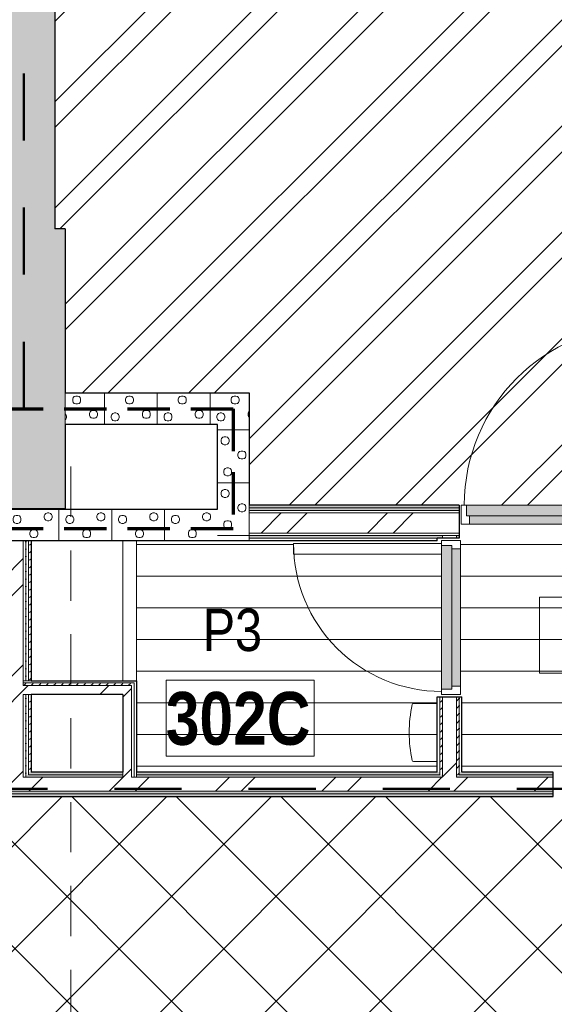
# Model space of a CAD drawing. Header units: millimetres. Extents: x -2764 to 55441, y -2158 to 22251.
# Tile 62 of 70: x 24030 to 26561, y 10874 to 15534. Entities that reach past the tile are written whole.
import ezdxf

# ---------------------------------------------------------------- set-up
doc = ezdxf.new("R2010")
doc.units = ezdxf.units.MM
for name, pattern in [('Dash', [635, 317.5, -317.5]), ('EST_Dash_2_1_', [300, 200, -100]), ('Overhead', [396.875, 238.125, -158.75])]:
    doc.linetypes.add(name, pattern=pattern)
for name, color, linetype, lineweight in [('_Overhead_', 7, 'Overhead', 9), ('Common Edges', 7, 'Continuous', 9), ('Cut Pattern-3', 7, 'Continuous', 9), ('Doors', 7, 'Continuous', 9), ('Doors-2', 7, 'Continuous', 18), ('Generic Models', 7, 'Continuous', 9), ('Plan Swing', 7, 'Continuous', 9), ('Room Tags', 7, 'Continuous', 9), ('Walls', 7, 'Continuous', 9), ('Walls-1', 7, 'Continuous', 25)]:
    doc.layers.add(name, color=color, linetype=linetype, lineweight=lineweight)
for name, color, linetype, lineweight, true_color in [('_Tuletõkketsoon', 1, 'Dash', 50, 0xff0000), ('Color Fill-2', 9, 'Continuous', 9, 0x808080), ('Color Fill-3', 7, 'Continuous', 9, 0xc0c040), ('Color Fill-4', 7, 'Continuous', 9, 0xab8450), ('Cut Pattern-1', 7, 'Continuous', 25, 0x787878), ('Cut Pattern-2', 7, 'Continuous', 9, 0x787878), ('Doors-1', 7, 'Continuous', 9, 0x7da2b7), ('Doors-3', 7, 'Continuous', 9, 0x646464), ('Room Tags-1', 7, 'Continuous', 9, 0x800000), ('SMA_Tuletõkkesektsioon', 1, 'EST_Dash_2_1_', 70, 0xff0000)]:
    doc.layers.add(name, color=color, linetype=linetype, lineweight=lineweight, true_color=true_color)
doc.styles.add('Swis721 Cn BT_1', font='swissc.ttf', dxfattribs={"height": 200})
doc.styles.add('Swis721 Cn BT_B', font='swisscb.ttf', dxfattribs={"height": 250})
pattern_1 = [(45, (0, 0), (0, 35.35534), [25, -25])]
pattern_2 = [(45, (0, 0), (-251.447, 251.447), []), (45, (0, 381), (-251.447, 251.447), [])]
pattern_3 = [(0, (0, 0), (0, 150), [])]

# ---------------------------------------------------------------- blocks, each defined once
blk = doc.blocks.new('SMA_D01_ 1-poolne - SU-P-10- 900x2100 3 korrus-2368596-3 Korruse põrandate  plaan')
at = {"layer": 'Doors-1'}
for points in [[(375, 34.5), (415, 34.5), (415, 84.5), (-415, 84.5), (-415, 34.5), (127.3, 34.5)], [(127.3, -5.5), (400, -5.5), (400, 34.5), (-400, 34.5), (-400, -5.5), (77.3, -5.5)]]:
    blk.add_hatch(color=256, dxfattribs=at).paths.add_polyline_path(points, flags=0)
at = {"layer": 'Doors'}
for p, q in [((375, 84.5), (-415, 84.5)), ((-400, 34.5), (400, 34.5)), ((400, -5.5), (-400, -5.5))]:
    blk.add_line(p, q, dxfattribs=at)
at = {"layer": 'Doors-2'}
for p, q in [((425, 934.5), (375, 934.5)), ((375, 934.5), (375, 84.5)), ((425, 84.5), (425, 934.5)), ((-415, 84.5), (-440, 84.5)), ((-440, 84.5), (-440, -5.5)), ((-415, 34.5), (-415, 84.5)), ((375, 84.5), (425, 84.5)), ((415, 84.5), (415, 34.5)), ((440, 84.5), (425, 84.5)), ((440, -5.5), (440, 84.5)), ((-400, 34.5), (-415, 34.5)), ((-400, -5.5), (-400, 34.5)), ((415, 34.5), (400, 34.5)), ((400, 34.5), (400, -5.5)), ((-440, -5.5), (-400, -5.5)), ((400, -5.5), (440, -5.5))]:
    blk.add_line(p, q, dxfattribs=at)
at = {"layer": 'Plan Swing'}
blk.add_arc((425, 84.5), 850, 90, 180, dxfattribs=at)
blk = doc.blocks.new('SMA_D01_ 1-poolne - SU-P-04 - 750x2100-1929737-3 Korruse põrandate  plaan')
at = {"layer": 'Doors-3'}
for points in [[(340, 38), (-340, 38), (-340, -12), (340, -12)], [(325, -12), (-325, -12), (-325, -52), (325, -52)]]:
    blk.add_hatch(color=256, dxfattribs=at).paths.add_polyline_path(points, flags=0)
at = {"layer": 'Doors'}
for p, q in [((300, 38), (-340, 38)), ((-325, -12), (325, -12)), ((325, -52), (-325, -52))]:
    blk.add_line(p, q, dxfattribs=at)
at = {"layer": 'Doors-2'}
for p, q in [((350, 738), (300, 738)), ((300, 738), (300, 38)), ((350, 38), (350, 738)), ((-340, 38), (-365, 38)), ((-365, 38), (-365, -52)), ((-340, -12), (-340, 38)), ((300, 38), (350, 38)), ((340, 38), (340, -12)), ((365, 38), (350, 38)), ((365, -52), (365, 38)), ((-325, -12), (-340, -12)), ((-325, -52), (-325, -12)), ((340, -12), (325, -12)), ((325, -12), (325, -52)), ((-365, -52), (-325, -52)), ((325, -52), (365, -52))]:
    blk.add_line(p, q, dxfattribs=at)
at = {"layer": 'Plan Swing'}
blk.add_arc((350, 38), 700, 90, 180, dxfattribs=at)
blk = doc.blocks.new('Mediclinics_Steel paper towel CZ folds dispenser_DT0106x - DT0106C-1389350-3 Korruse põrandate  plaan')
at = {"layer": 'Generic Models'}
for p, q in [((10095, 12180.1), (10095, 12315.6)), ((10204.4, 12317.6), (10097, 12317.6)), ((10095, 12180.1), (10095, 12044.6)), ((10204.4, 12042.6), (10097, 12042.6))]:
    blk.add_line(p, q, dxfattribs=at)
for centre, radius, start, end in [((10097, 12315.6), 2, 90, 180), ((10204.4, 12310.6), 7, 11.8922, 90), ((9584.5, 12180.1), 640.5, 0.0044, 11.8922), ((9584.5, 12180.2), 640.5, 348.1078, 359.9956), ((10097, 12044.6), 2, 180, 270), ((10204.4, 12049.6), 7, 270, 348.1078)]:
    blk.add_arc(centre, radius, start, end, dxfattribs=at)
blk = doc.blocks.new('1_0 Room Tag - 2_5mm Nr-411650-3 Korruse põrandate  plaan')
at = {"layer": 'Room Tags'}
for p, q in [((3.5, 1.8), (-3.5, 1.8)), ((-3.5, 1.8), (-3.5, -1.8)), ((3.5, 1.8), (3.5, -1.8)), ((3.5, -1.8), (-3.5, -1.8))]:
    blk.add_line(p, q, dxfattribs=at)

msp = doc.modelspace()

# ---------------------------------------------------------------- hatches: boundary and pattern name
at = {"layer": 'Color Fill-2'}
h = msp.add_hatch(dxfattribs=at)
h.set_pattern_fill('FP_38', color=256, style=0, pattern_type=2)
h.set_pattern_definition(pattern_3)
h.paths.add_polyline_path([(27555.8, 11915.1), (27555.8, 11973.1), (28089.8, 11973.1), (28089.8, 12329.6), (28147.8, 12329.6), (28147.8, 12339.6), (28095.8, 12339.6), (28095.8, 13069.6), (28147.8, 13069.6), (28147.8, 13079.6), (28089.8, 13079.6), (28089.8, 13067.1), (28053.8, 13067.1), (28053.8, 13151.6), (28043.8, 13151.6), (28043.8, 13146.1), (27163.8, 13146.1), (27163.8, 13151.6), (27153.8, 13151.6), (27153.8, 13067.1), (27009.8, 13067.1), (27009.8, 13151.6), (26999.8, 13151.6), (26999.8, 13146.1), (26119.8, 13146.1), (26119.8, 13151.6), (26109.8, 13151.6), (26109.8, 13079.6), (26064.3, 13079.6), (26064.3, 13069.6), (26116.3, 13069.6), (26116.3, 12339.6), (26064.3, 12339.6), (26064.3, 12329.6), (26122.3, 12329.6), (26122.3, 11973.1), (26555.8, 11973.1), (26555.8, 11915.1), (26565.8, 11915.1), (26565.8, 11947.1), (27545.8, 11947.1), (27545.8, 11915.1)], flags=0)
h = msp.add_hatch(dxfattribs=at)
h.set_pattern_fill('FP_38', color=256, style=0, pattern_type=2)
h.set_pattern_definition(pattern_3)
h.paths.add_polyline_path([(24582.7, 11973.1), (26006.3, 11973.1), (26006.3, 12329.6), (26064.3, 12329.6), (26064.3, 12339.6), (26026.3, 12339.6), (26026.3, 13004.6), (25326.3, 13004.6), (25326.3, 13054.6), (26026.3, 13054.6), (26026.3, 13069.6), (26064.3, 13069.6), (26064.3, 13079.6), (26006.3, 13079.6), (26006.3, 13067.1), (24582.7, 13067.1), (24582.7, 12092.5)], flags=0)
at = {"layer": 'Color Fill-3'}
h = msp.add_hatch(dxfattribs=at)
h.set_pattern_fill('FP_3', color=256, style=0, pattern_type=2)
h.set_pattern_definition(pattern_2)
h.paths.add_polyline_path([(26999.8, 13151.6), (27009.8, 13151.6), (27009.8, 13236.1), (26999.8, 13236.1), (26999.8, 13173.3)], flags=0)
h.paths.add_polyline_path([(26109.8, 13151.6), (26119.8, 13151.6), (26119.8, 13236.1), (26934.8, 13236.1), (26934.8, 14086.1), (26984.8, 14086.1), (26984.8, 13236.1), (26997.3, 13236.1), (26997.3, 17811.9), (24196.7, 17811.9), (24196.7, 14543.4), (24245.8, 14543.4), (24245.8, 13767.1), (25115.8, 13767.1), (25115.8, 13236.1), (26109.8, 13236.1), (26109.8, 13186.1)], flags=0)
at = {"layer": 'Color Fill-4'}
h = msp.add_hatch(dxfattribs=at)
h.set_pattern_fill('FP_39', color=256, style=0, pattern_type=2)
h.set_pattern_definition([(45, (0, 0), (-247.4874, 247.4874), []), (135, (0, 0), (-247.4874, -247.4874), [])])
h.paths.add_polyline_path([(15197.2, 10554.1), (15197.2, 10586.1), (16377.2, 10586.1), (16377.2, 10554.1), (16387.1, 10554.1), (16387.2, 10612.1), (18011.7, 10612.1), (18011.7, 10627.1), (20544, 10626.6), (20544, 10569.1), (20554, 10569.1), (20554, 10601.1), (21534, 10601.1), (21534, 10569.1), (21544, 10569.1), (21544, 10627.1), (23863.1, 10627.1), (24023.1, 10577.1), (29866, 10577.1), (29866, 10579.1), (30016, 10579.1), (30015.7, 11824.1), (29866, 11824.1), (29866, 11857.1), (27555.8, 11857.6), (27555.8, 11915.1), (27545.8, 11915.1), (27545.8, 11857.1), (27530.8, 11857.1), (27530.8, 10907.1), (27480.8, 10907.1), (27480.8, 11857.1), (26565.8, 11857.1), (26565.8, 11915.1), (26555.8, 11915.1), (26555.8, 11857.1), (21544, 11857.1), (21544, 11915.1), (21534, 11915.1), (21534, 11883.1), (20554, 11883.1), (20554, 11915.1), (20544, 11915.1), (20544, 11857.1), (15551.7, 11857.1), (15551.7, 11915.1), (15541.7, 11915.1), (15541.7, 11883.1), (14561.7, 11883.8), (14561.7, 11915.1), (14551.7, 11915.1), (14551.7, 11857.1), (9516.8, 11857.1), (9516.8, 11915.1), (9506.8, 11915.1), (9506.8, 11857.1), (8591.8, 11857.1), (8591.8, 10907.1), (8541.8, 10907.1), (8541.8, 11857.1), (8526.8, 11857.1), (8526.8, 11915.1), (8516.8, 11915.1), (8516.8, 11857.1), (5863.8, 11857.1), (5863.8, 10657.1), (12150.5, 10657.1), (12150.5, 10612.1), (15187.2, 10612.1), (15187.2, 10554.1)], flags=0)
at = {"layer": 'Cut Pattern-1'}
for points in [[(24196.7, 14543.4), (24196.7, 17811.9), (23896.7, 17811.9), (23896.7, 14543.4)], [(24245.8, 13218.5), (24245.8, 14543.4), (23835.8, 14543.4), (23835.8, 13218.5)]]:
    msp.add_hatch(color=256, dxfattribs=at).paths.add_polyline_path(points, flags=0)
at = {"layer": 'Cut Pattern-2'}
h = msp.add_hatch(dxfattribs=at)
h.set_pattern_fill('FP_3', color=256, style=0, pattern_type=2)
h.set_pattern_definition(pattern_2)
h.paths.add_polyline_path([(28099.2, 13104.1), (28936, 13104.1), (28936, 13199.1), (28053.8, 13199.1), (28053.8, 13104.1)], flags=0)
h.paths.add_polyline_path([(27009.8, 13104.1), (27153.8, 13104.1), (27153.8, 13199.1), (27009.8, 13199.1), (27009.8, 13138.3)], flags=0)
h.paths.add_polyline_path([(25115.8, 13104.1), (26109.8, 13104.1), (26109.8, 13199.1), (25115.8, 13199.1)], flags=0)
h = msp.add_hatch(dxfattribs=at)
h.set_pattern_fill('FP_3', color=256, style=0, pattern_type=2)
h.set_pattern_definition(pattern_2)
h.paths.add_polyline_path([(24046.8, 11948.1), (24046.8, 13067.1), (23951.8, 13067.1), (23951.8, 11948.1)], flags=0)
h = msp.add_hatch(dxfattribs=at)
h.set_pattern_fill('FP_3', color=256, style=0, pattern_type=2)
h.set_pattern_definition(pattern_2)
h.paths.add_polyline_path([(26031.3, 11948.1), (26097.3, 11948.1), (26097.3, 12329.6), (26031.3, 12329.6), (26031.3, 11960.6)], flags=0)
h.paths.add_polyline_path([(26084.3, 13079.6), (26097.3, 13079.6), (26097.3, 13092.1), (26031.3, 13092.1), (26031.3, 13079.6), (26076.3, 13079.6)], flags=0)
h = msp.add_hatch(dxfattribs=at)
h.set_pattern_fill('FP_3', color=256, style=0, pattern_type=2)
h.set_pattern_definition(pattern_2)
h.paths.add_polyline_path([(24083.8, 12340.1), (24518.2, 12340.1), (24518.2, 12382.1), (24046.8, 12382.1), (24046.8, 12340.1), (24071.3, 12340.1)], flags=0)
h = msp.add_hatch(dxfattribs=at)
h.set_pattern_fill('FP_3', color=256, style=0, pattern_type=2)
h.set_pattern_definition(pattern_2)
h.paths.add_polyline_path([(24518.2, 11948.1), (24560.2, 11948.1), (24560.2, 12382.1), (24518.2, 12382.1), (24518.2, 11949.5)], flags=0)
h = msp.add_hatch(dxfattribs=at)
h.set_pattern_fill('FP_3', color=256, style=0, pattern_type=2)
h.set_pattern_definition(pattern_2)
h.paths.add_polyline_path([(29866, 11882.1), (29866, 11948.1), (27555.8, 11948.1), (27555.8, 11882.1), (28738.1, 11882.1)], flags=0)
h.paths.add_polyline_path([(25863.4, 11882.1), (26555.8, 11882.1), (26555.8, 11948.1), (21544, 11948.1), (21544, 11882.1), (25543.9, 11882.1)], flags=0)
h.paths.add_polyline_path([(18271.7, 11882.1), (20544, 11882.1), (20544, 11948.1), (18054.5, 11948.1), (18054.5, 11882.1)], flags=0)
at = {"layer": 'Cut Pattern-3'}
h = msp.add_hatch(dxfattribs=at)
h.set_pattern_fill('FP_12', color=256, angle=225, style=0, pattern_type=2)
h.set_pattern_definition([(45, (24783.33, 13744.6), (2e-12, 250), [7.07, -346.48]), (315, (24810.83, 13749.6), (2e-12, 250), [7.07, -346.48]), (90, (24780.83, 13729.6), (-250, 2e-12), [7.5, -242.5]), (71.565, (24780.826, 13737.11), (0.0002, 250), [7.906, -782.664]), (288.435, (24815.83, 13744.606), (-0.0002, 250), [7.906, -782.664]), (270, (24818.33, 13737.1), (250, -2e-12), [7.5, -242.5]), (251.565, (24818.326, 13729.606), (0.0002, 250), [7.906, -782.664]), (225, (24815.83, 13722.1), (2e-12, 250), [7.07, -346.48]), (161.565, (24795.83, 13714.61), (-1000, 250.001), [7.906, -782.664]), (135, (24788.33, 13717.1), (2e-12, 250), [7.07, -346.48]), (108.435, (24783.33, 13722.106), (-0.0002, 250), [7.906, -782.664]), (180, (24803.33, 13714.6), (-2e-12, -250), [7.5, -242.5]), (198.435, (24810.83, 13717.106), (-1000, -250.001), [7.906, -782.664]), (360, (24728.33, 13672.1), (2e-12, 250), [7.5, -242.5]), (90, (24713.33, 13649.6), (-250, 2e-12), [7.5, -242.5]), (71.565, (24713.33, 13657.11), (0.0002, 250), [7.906, -782.664]), (45, (24715.83, 13664.6), (2e-12, 250), [7.07, -346.48]), (315, (24743.33, 13669.6), (2e-12, 250), [7.07, -346.48]), (288.435, (24748.33, 13664.606), (-0.0002, 250), [7.906, -782.664]), (270, (24750.83, 13657.1), (250, -2e-12), [7.5, -242.5]), (251.565, (24750.83, 13649.61), (0.0002, 250), [7.906, -782.664]), (225, (24748.33, 13642.1), (2e-12, 250), [7.07, -346.48]), (161.565, (24728.33, 13634.61), (-1000, 250.001), [7.906, -782.664]), (135, (24720.83, 13637.1), (2e-12, 250), [7.07, -346.48]), (108.435, (24715.83, 13642.106), (-0.0002, 250), [7.906, -782.664]), (180, (24735.83, 13634.6), (-2e-12, -250), [7.5, -242.5]), (198.435, (24743.33, 13637.106), (-1000, -250.001), [7.906, -782.664]), (18.435, (24720.83, 13669.606), (500, 250), [7.906, -782.664]), (341.565, (24735.826, 13672.11), (500, -250.001), [7.906, -782.664]), (360, (24875.83, 13684.6), (2e-12, 250), [7.5, -242.5]), (90, (24860.83, 13662.1), (-250, 2e-12), [7.5, -242.5]), (71.565, (24860.83, 13669.606), (0.0002, 250), [7.906, -782.664]), (45, (24863.33, 13677.1), (2e-12, 250), [7.07, -346.48]), (315, (24890.83, 13682.1), (2e-12, 250), [7.07, -346.48]), (288.435, (24895.83, 13677.11), (-0.0002, 250), [7.906, -782.664]), (270, (24898.33, 13669.6), (250, -2e-12), [7.5, -242.5]), (251.565, (24898.326, 13662.11), (0.0002, 250), [7.906, -782.664]), (225, (24895.83, 13654.6), (2e-12, 250), [7.07, -346.48]), (161.565, (24875.83, 13647.11), (-1000, 250.001), [7.906, -782.664]), (135, (24868.33, 13649.6), (2e-12, 250), [7.07, -346.48]), (108.435, (24863.33, 13654.606), (-0.0002, 250), [7.906, -782.664]), (180, (24883.33, 13647.1), (-2e-12, -250), [7.5, -242.5]), (198.435, (24890.83, 13649.61), (-1000, -250.001), [7.906, -782.664]), (18.435, (24868.33, 13682.11), (500, 250.001), [7.906, -782.664]), (341.565, (24883.326, 13684.606), (499.999, -250), [7.906, -782.664]), (360, (24795.83, 13752.1), (2e-12, 250), [7.5, -242.5]), (18.435, (24788.33, 13749.606), (499.999, 250), [7.906, -782.664]), (341.565, (24803.33, 13752.11), (499.999, -250), [7.906, -782.664]), (360, (24743.33, 13842.1), (2e-12, 250), [7.5, -242.5]), (90, (24728.33, 13819.6), (-250, 2e-12), [7.5, -242.5]), (71.565, (24728.33, 13827.11), (0.0002, 250), [7.906, -782.664]), (45, (24730.83, 13834.6), (2e-12, 250), [7.07, -346.48]), (315, (24758.33, 13839.6), (2e-12, 250), [7.07, -346.48]), (288.435, (24763.33, 13834.61), (-0.0002, 250), [7.906, -782.664]), (270, (24765.83, 13827.1), (250, -2e-12), [7.5, -242.5]), (251.565, (24765.826, 13819.61), (0.0002, 250), [7.906, -782.664]), (225, (24763.33, 13812.1), (2e-12, 250), [7.07, -346.48]), (161.565, (24743.326, 13804.606), (-1000, 250.001), [7.906, -782.664]), (135, (24735.83, 13807.1), (2e-12, 250), [7.07, -346.48]), (108.435, (24730.83, 13812.11), (-0.0002, 250), [7.906, -782.664]), (180, (24750.83, 13804.6), (-2e-12, -250), [7.5, -242.5]), (198.435, (24758.33, 13807.11), (-1000, -250.001), [7.906, -782.664]), (18.435, (24735.83, 13839.61), (499.999, 250), [7.906, -782.664]), (341.565, (24750.83, 13842.106), (499.999, -250), [7.906, -782.664]), (360, (24850.83, 13822.1), (2e-12, 250), [7.5, -242.5]), (90, (24835.83, 13799.6), (-250, 2e-12), [7.5, -242.5]), (71.565, (24835.826, 13807.106), (0.0002, 250), [7.906, -782.664]), (45, (24838.33, 13814.6), (2e-12, 250), [7.07, -346.48]), (315, (24865.83, 13819.6), (2e-12, 250), [7.07, -346.48]), (288.435, (24870.826, 13814.606), (-0.0002, 250), [7.906, -782.664]), (270, (24873.33, 13807.1), (250, -2e-12), [7.5, -242.5]), (251.565, (24873.33, 13799.606), (0.0002, 250), [7.906, -782.664]), (225, (24870.83, 13792.1), (2e-12, 250), [7.07, -346.48]), (161.565, (24850.826, 13784.61), (-1000, 250.001), [7.906, -782.664]), (135, (24843.33, 13787.1), (2e-12, 250), [7.07, -346.48]), (108.435, (24838.33, 13792.11), (-0.0002, 250), [7.906, -782.664]), (180, (24858.33, 13784.6), (-2e-12, -250), [7.5, -242.5]), (198.435, (24865.83, 13787.11), (-1000, -250.001), [7.906, -782.664]), (18.435, (24843.33, 13819.61), (499.999, 250), [7.906, -782.664]), (341.565, (24858.33, 13822.11), (500, -250.001), [7.906, -782.664]), (90, (24680.83, 13617.1), (-250, 2e-12), [])])
h.paths.add_polyline_path([(25115.8, 13617.1), (25115.8, 13767.1), (24245.8, 13767.1), (24245.8, 13617.1), (24965.8, 13617.1)], flags=0)
h = msp.add_hatch(dxfattribs=at)
h.set_pattern_fill('FP_13', color=256, angle=-135, style=0, pattern_type=2)
h.set_pattern_definition([(315, (25093.33, 13239.6), (250, -1e-12), [7.07, -346.48]), (225, (25098.33, 13212.1), (250, -1e-12), [7.07, -346.48]), (360, (25078.33, 13242.1), (1e-12, 250), [7.5, -242.5]), (341.565, (25085.83, 13242.11), (250, -0.0002), [7.906, -782.664]), (198.435, (25093.326, 13207.106), (250, 0.0002), [7.906, -782.664]), (180, (25085.83, 13204.6), (-1e-12, -250), [7.5, -242.5]), (161.565, (25078.33, 13204.61), (250, -0.0002), [7.906, -782.664]), (135, (25070.83, 13207.1), (250, -1e-12), [7.07, -346.48]), (71.565, (25063.326, 13227.11), (250, 1000), [7.906, -782.664]), (45, (25065.83, 13234.6), (250, -1e-12), [7.07, -346.48]), (18.435, (25070.826, 13239.606), (250, 0.0002), [7.906, -782.664]), (90, (25063.33, 13219.6), (-250, 1e-12), [7.5, -242.5]), (108.435, (25065.826, 13212.106), (-250.001, 1000), [7.906, -782.664]), (270, (25020.83, 13294.6), (250, -1e-12), [7.5, -242.5]), (360, (24998.33, 13309.6), (1e-12, 250), [7.5, -242.5]), (341.565, (25005.83, 13309.606), (250, -0.0002), [7.906, -782.664]), (315, (25013.33, 13307.1), (250, -1e-12), [7.07, -346.48]), (225, (25018.33, 13279.6), (250, -1e-12), [7.07, -346.48]), (198.435, (25013.33, 13274.61), (250, 0.0002), [7.906, -782.664]), (180, (25005.83, 13272.1), (-1e-12, -250), [7.5, -242.5]), (161.565, (24998.33, 13272.106), (250, -0.0002), [7.906, -782.664]), (135, (24990.83, 13274.6), (250, -1e-12), [7.07, -346.48]), (71.565, (24983.326, 13294.606), (250, 1000), [7.906, -782.664]), (45, (24985.83, 13302.1), (250, -1e-12), [7.07, -346.48]), (18.435, (24990.83, 13307.11), (250, 0.0002), [7.906, -782.664]), (90, (24983.33, 13287.1), (-250, 1e-12), [7.5, -242.5]), (108.435, (24985.83, 13279.61), (-250, 1000), [7.906, -782.664]), (288.435, (25018.33, 13302.11), (250, -500), [7.906, -782.664]), (251.565, (25020.83, 13287.11), (-250, -500), [7.906, -782.664]), (270, (25033.33, 13147.1), (250, -1e-12), [7.5, -242.5]), (360, (25010.83, 13162.1), (1e-12, 250), [7.5, -242.5]), (341.565, (25018.33, 13162.11), (250, -0.0002), [7.906, -782.664]), (315, (25025.83, 13159.6), (250, -1e-12), [7.07, -346.48]), (225, (25030.83, 13132.1), (250, -1e-12), [7.07, -346.48]), (198.435, (25025.83, 13127.106), (250, 0.0002), [7.906, -782.664]), (180, (25018.33, 13124.6), (-1e-12, -250), [7.5, -242.5]), (161.565, (25010.83, 13124.61), (250, -0.0002), [7.906, -782.664]), (135, (25003.33, 13127.1), (250, -1e-12), [7.07, -346.48]), (71.565, (24995.826, 13147.11), (250.001, 1000), [7.906, -782.664]), (45, (24998.33, 13154.6), (250, -1e-12), [7.07, -346.48]), (18.435, (25003.33, 13159.606), (250, 0.0002), [7.906, -782.664]), (90, (24995.83, 13139.6), (-250, 1e-12), [7.5, -242.5]), (108.435, (24998.33, 13132.106), (-250.001, 1000), [7.906, -782.664]), (288.435, (25030.83, 13154.606), (250, -499.999), [7.906, -782.664]), (251.565, (25033.326, 13139.606), (-250, -500), [7.906, -782.664]), (270, (25100.83, 13227.1), (250, -1e-12), [7.5, -242.5]), (288.435, (25098.326, 13234.606), (250, -499.999), [7.906, -782.664]), (251.565, (25100.83, 13219.61), (-250, -499.999), [7.906, -782.664]), (270, (25190.83, 13279.6), (250, -1e-12), [7.5, -242.5]), (360, (25168.33, 13294.6), (1e-12, 250), [7.5, -242.5]), (341.565, (25175.83, 13294.61), (250, -0.0002), [7.906, -782.664]), (315, (25183.33, 13292.1), (250, -1e-12), [7.07, -346.48]), (225, (25188.33, 13264.6), (250, -1e-12), [7.07, -346.48]), (198.435, (25183.326, 13259.61), (250, 0.0002), [7.906, -782.664]), (180, (25175.83, 13257.1), (-1e-12, -250), [7.5, -242.5]), (161.565, (25168.326, 13257.11), (250, -0.0002), [7.906, -782.664]), (135, (25160.83, 13259.6), (250, -1e-12), [7.07, -346.48]), (71.565, (25153.33, 13279.61), (250, 1000), [7.906, -782.664]), (45, (25155.83, 13287.1), (250, -1e-12), [7.07, -346.48]), (18.435, (25160.826, 13292.11), (250, 0.0002), [7.906, -782.664]), (90, (25153.33, 13272.1), (-250, 1e-12), [7.5, -242.5]), (108.435, (25155.826, 13264.61), (-250, 1000), [7.906, -782.664]), (288.435, (25188.326, 13287.11), (250, -499.999), [7.906, -782.664]), (251.565, (25190.83, 13272.106), (-250, -499.999), [7.906, -782.664]), (270, (25170.83, 13172.1), (250, -1e-12), [7.5, -242.5]), (360, (25148.33, 13187.1), (1e-12, 250), [7.5, -242.5]), (341.565, (25155.826, 13187.106), (250, -0.0002), [7.906, -782.664]), (315, (25163.33, 13184.6), (250, -1e-12), [7.07, -346.48]), (225, (25168.33, 13157.1), (250, -1e-12), [7.07, -346.48]), (198.435, (25163.33, 13152.11), (250, 0.0002), [7.906, -782.664]), (180, (25155.83, 13149.6), (-1e-12, -250), [7.5, -242.5]), (161.565, (25148.33, 13149.61), (250, -0.0002), [7.906, -782.664]), (135, (25140.83, 13152.1), (250, -1e-12), [7.07, -346.48]), (71.565, (25133.33, 13172.106), (250.001, 1000), [7.906, -782.664]), (45, (25135.83, 13179.6), (250, -1e-12), [7.07, -346.48]), (18.435, (25140.826, 13184.61), (250, 0.0002), [7.906, -782.664]), (90, (25133.33, 13164.6), (-250, 1e-12), [7.5, -242.5]), (108.435, (25135.826, 13157.11), (-250.001, 1000), [7.906, -782.664]), (288.435, (25168.326, 13179.61), (250, -500), [7.906, -782.664]), (251.565, (25170.83, 13164.606), (-250.001, -500), [7.906, -782.664]), (360, (24965.83, 13342.1), (1e-12, 250), [])])
h.paths.add_polyline_path([(25115.8, 13067.1), (25115.8, 13617.1), (24965.8, 13617.1), (24965.8, 13067.1)], flags=0)
h = msp.add_hatch(dxfattribs=at)
h.set_pattern_fill('FP_1', color=256, style=0, pattern_type=2)
h.set_pattern_definition(pattern_1)
h.paths.add_polyline_path([(28053.8, 13223.6), (28936, 13223.6), (28936, 13236.1), (28053.8, 13236.1)], flags=0)
h.paths.add_polyline_path([(27009.8, 13223.6), (27034.3, 13223.6), (27034.3, 13236.1), (27009.8, 13236.1)], flags=0)
h.paths.add_polyline_path([(27129.3, 13223.6), (27153.8, 13223.6), (27153.8, 13236.1), (27129.3, 13236.1)], flags=0)
h.paths.add_polyline_path([(25968.3, 13223.6), (26109.8, 13223.6), (26109.8, 13236.1), (25115.8, 13236.1), (25115.8, 13223.6), (25543.9, 13223.6)], flags=0)
h = msp.add_hatch(dxfattribs=at)
h.set_pattern_fill('FP_14', color=256, angle=-135, style=0, pattern_type=2)
h.set_pattern_definition([(225, (23863.33, 13089.6), (-9e-13, -250), [7.07, -346.48]), (135, (23835.83, 13084.6), (-9e-13, -250), [7.07, -346.48]), (270, (23865.83, 13104.6), (250, -9e-13), [7.5, -242.5]), (251.565, (23865.83, 13097.11), (-0.0002, -250), [7.906, -782.664]), (108.435, (23830.83, 13089.606), (0.0002, -250), [7.906, -782.664]), (90, (23828.33, 13097.1), (-250, 9e-13), [7.5, -242.5]), (71.565, (23828.33, 13104.61), (-0.0002, -250), [7.906, -782.664]), (45, (23830.83, 13112.1), (-9e-13, -250), [7.07, -346.48]), (341.565, (23850.826, 13119.61), (999.9996, -250.001), [7.906, -782.664]), (315, (23858.33, 13117.1), (-9e-13, -250), [7.07, -346.48]), (288.435, (23863.33, 13112.106), (0.0002, -250), [7.906, -782.664]), (360, (23843.33, 13119.6), (9e-13, 250), [7.5, -242.5]), (18.435, (23835.83, 13117.106), (999.9996, 250.001), [7.906, -782.664]), (180, (23918.33, 13162.1), (-9e-13, -250), [7.5, -242.5]), (270, (23933.33, 13184.6), (250, -9e-13), [7.5, -242.5]), (251.565, (23933.326, 13177.106), (-0.0002, -250), [7.906, -782.664]), (225, (23930.83, 13169.6), (-9e-13, -250), [7.07, -346.48]), (135, (23903.33, 13164.6), (-9e-13, -250), [7.07, -346.48]), (108.435, (23898.33, 13169.606), (0.0002, -250), [7.906, -782.664]), (90, (23895.83, 13177.1), (-250, 9e-13), [7.5, -242.5]), (71.565, (23895.826, 13184.61), (-0.0002, -250), [7.906, -782.664]), (45, (23898.33, 13192.1), (-9e-13, -250), [7.07, -346.48]), (341.565, (23918.33, 13199.61), (999.9996, -250.001), [7.906, -782.664]), (315, (23925.83, 13197.1), (-9e-13, -250), [7.07, -346.48]), (288.435, (23930.83, 13192.106), (0.0002, -250), [7.906, -782.664]), (360, (23910.83, 13199.6), (9e-13, 250), [7.5, -242.5]), (18.435, (23903.33, 13197.106), (999.9996, 250.001), [7.906, -782.664]), (198.435, (23925.83, 13164.606), (-499.999, -250.0003), [7.906, -782.664]), (161.565, (23910.83, 13162.11), (-499.999, 250.0003), [7.906, -782.664]), (180, (23770.83, 13149.6), (-9e-13, -250), [7.5, -242.5]), (270, (23785.83, 13172.1), (250, -9e-13), [7.5, -242.5]), (251.565, (23785.83, 13164.606), (-0.0002, -250), [7.906, -782.664]), (225, (23783.33, 13157.1), (-9e-13, -250), [7.07, -346.48]), (135, (23755.83, 13152.1), (-9e-13, -250), [7.07, -346.482]), (108.435, (23750.826, 13157.11), (0.0002, -250), [7.906, -782.664]), (90, (23748.33, 13164.6), (-250, 9e-13), [7.5, -242.5]), (71.565, (23748.33, 13172.106), (-0.0002, -250), [7.906, -782.664]), (45, (23750.83, 13179.6), (-9e-13, -250), [7.07, -346.482]), (341.565, (23770.83, 13187.11), (999.9996, -250.001), [7.906, -782.664]), (315, (23778.33, 13184.6), (-9e-13, -250), [7.07, -346.48]), (288.435, (23783.326, 13179.61), (0.0002, -250), [7.906, -782.664]), (360, (23763.33, 13187.1), (9e-13, 250), [7.5, -242.5]), (18.435, (23755.826, 13184.61), (999.9996, 250.001), [7.906, -782.664]), (198.435, (23778.326, 13152.11), (-499.999, -250.0003), [7.906, -782.664]), (161.565, (23763.33, 13149.61), (-500, 250.0006), [7.906, -782.664]), (180, (23850.83, 13082.1), (-9e-13, -250), [7.5, -242.5]), (198.435, (23858.33, 13084.606), (-500, -250.0006), [7.906, -782.664]), (161.565, (23843.33, 13082.11), (-500, 250.0006), [7.906, -782.664]), (180, (23903.33, 12992.1), (-9e-13, -250), [7.5, -242.5]), (270, (23918.33, 13014.6), (250, -9e-13), [7.5, -242.5]), (251.565, (23918.33, 13007.11), (-0.0002, -250), [7.906, -782.664]), (225, (23915.83, 12999.6), (-9e-13, -250), [7.07, -346.48]), (135, (23888.33, 12994.6), (-9e-13, -250), [7.07, -346.48]), (108.435, (23883.33, 12999.61), (0.0002, -250), [7.906, -782.664]), (90, (23880.83, 13007.1), (-250, 9e-13), [7.5, -242.5]), (71.565, (23880.826, 13014.606), (-0.0002, -250), [7.906, -782.664]), (45, (23883.33, 13022.1), (-9e-13, -250), [7.07, -346.48]), (341.565, (23903.33, 13029.61), (999.9996, -250.001), [7.906, -782.664]), (315, (23910.83, 13027.1), (-9e-13, -250), [7.07, -346.48]), (288.435, (23915.826, 13022.11), (0.0002, -250), [7.906, -782.664]), (360, (23895.83, 13029.6), (9e-13, 250), [7.5, -242.5]), (18.435, (23888.326, 13027.106), (999.9996, 250.001), [7.906, -782.664]), (198.435, (23910.826, 12994.606), (-500, -250.0006), [7.906, -782.664]), (161.565, (23895.826, 12992.11), (-500, 250.0006), [7.906, -782.664]), (180, (23795.83, 13012.1), (-9e-13, -250), [7.5, -242.5]), (270, (23810.83, 13034.6), (250, -9e-13), [7.5, -242.5]), (251.565, (23810.83, 13027.106), (-0.0002, -250), [7.906, -782.664]), (225, (23808.33, 13019.6), (-9e-13, -250), [7.07, -346.48]), (135, (23780.83, 13014.6), (-9e-13, -250), [7.07, -346.48]), (108.435, (23775.83, 13019.61), (0.0002, -250), [7.906, -782.664]), (90, (23773.33, 13027.1), (-250, 9e-13), [7.5, -242.5]), (71.565, (23773.33, 13034.61), (-0.0002, -250), [7.906, -782.664]), (45, (23775.83, 13042.1), (-9e-13, -250), [7.07, -346.48]), (341.565, (23795.83, 13049.61), (999.9996, -250.001), [7.906, -782.664]), (315, (23803.33, 13047.1), (-9e-13, -250), [7.07, -346.48]), (288.435, (23808.33, 13042.11), (0.0002, -250), [7.906, -782.664]), (360, (23788.33, 13049.6), (9e-13, 250), [7.5, -242.5]), (18.435, (23780.83, 13047.11), (999.9996, 250.001), [7.906, -782.664]), (198.435, (23803.33, 13014.61), (-500, -250.0006), [7.906, -782.664]), (161.565, (23788.326, 13012.11), (-499.999, 250.0003), [7.906, -782.664]), (270, (23965.83, 13217.1), (250, -9e-13), [])])
h.paths.add_polyline_path([(24905.1, 13067.1), (24965.8, 13067.1), (24965.8, 13217.1), (22965.8, 13217.1), (22965.8, 13067.1), (23627.5, 13067.1)], flags=0)
h = msp.add_hatch(dxfattribs=at)
h.set_pattern_fill('FP_1', color=256, style=0, pattern_type=2)
h.set_pattern_definition(pattern_1)
h.paths.add_polyline_path([(28738.1, 13211.1), (28936, 13211.1), (28936, 13223.6), (28053.8, 13223.6), (28053.8, 13211.1), (28099.2, 13211.1)], flags=0)
h.paths.add_polyline_path([(27153.8, 13211.1), (27153.8, 13223.6), (27129.3, 13223.6), (27129.3, 13211.1), (27141.3, 13211.1)], flags=0)
h.paths.add_polyline_path([(27009.8, 13211.1), (27034.3, 13211.1), (27034.3, 13223.6), (27009.8, 13223.6)], flags=0)
h.paths.add_polyline_path([(26109.8, 13211.1), (26109.8, 13223.6), (25115.8, 13223.6), (25115.8, 13211.1), (25958.3, 13211.1)], flags=0)
h = msp.add_hatch(dxfattribs=at)
h.set_pattern_fill('FP_1', color=256, style=0, pattern_type=2)
h.set_pattern_definition(pattern_1)
h.paths.add_polyline_path([(24058.8, 11960.6), (24071.3, 11960.6), (24071.3, 12340.1), (24058.8, 12340.1), (24058.8, 11973.1)], flags=0)
h.paths.add_polyline_path([(24058.8, 12404.6), (24071.3, 12404.6), (24071.3, 13067.1), (24058.8, 13067.1), (24058.8, 12441.1)], flags=0)
h = msp.add_hatch(dxfattribs=at)
h.set_pattern_fill('FP_1', color=256, style=0, pattern_type=2)
h.set_pattern_definition(pattern_1)
h.paths.add_polyline_path([(24083.8, 11973.1), (24083.8, 12340.1), (24071.3, 12340.1), (24071.3, 11973.1)], flags=0)
h.paths.add_polyline_path([(24071.3, 12404.6), (24083.8, 12404.6), (24083.8, 13067.1), (24071.3, 13067.1), (24071.3, 12441.1)], flags=0)
h = msp.add_hatch(dxfattribs=at)
h.set_pattern_fill('FP_1', color=256, style=0, pattern_type=2)
h.set_pattern_definition(pattern_1)
h.paths.add_polyline_path([(28936, 13079.6), (28936, 13092.1), (28180.8, 13092.1), (28180.8, 13079.6), (28921, 13079.6)], flags=0)
h.paths.add_polyline_path([(27009.8, 13079.6), (27153.8, 13079.6), (27153.8, 13092.1), (27009.8, 13092.1)], flags=0)
h.paths.add_polyline_path([(28053.8, 13079.6), (28114.8, 13079.6), (28114.8, 13092.1), (28053.8, 13092.1)], flags=0)
h.paths.add_polyline_path([(26006.3, 13079.6), (26031.3, 13079.6), (26031.3, 13092.1), (25115.8, 13092.1), (25115.8, 13079.6), (25853.5, 13079.6)], flags=0)
h.paths.add_polyline_path([(26097.3, 13079.6), (26109.8, 13079.6), (26109.8, 13092.1), (26097.3, 13092.1)], flags=0)
h = msp.add_hatch(dxfattribs=at)
h.set_pattern_fill('FP_1', color=256, style=0, pattern_type=2)
h.set_pattern_definition(pattern_1)
h.paths.add_polyline_path([(24106.6, 12382.1), (24560.2, 12382.1), (24560.2, 12394.6), (24046.8, 12394.6), (24046.8, 12382.1), (24083.8, 12382.1)], flags=0)
h = msp.add_hatch(dxfattribs=at)
h.set_pattern_fill('FP_1', color=256, style=0, pattern_type=2)
h.set_pattern_definition(pattern_1)
h.paths.add_polyline_path([(24572.7, 11948.1), (24572.7, 12394.6), (24560.2, 12394.6), (24560.2, 11948.1)], flags=0)
h = msp.add_hatch(dxfattribs=at)
h.set_pattern_fill('FP_1', color=256, style=0, pattern_type=2)
h.set_pattern_definition(pattern_1)
h.paths.add_polyline_path([(26031.3, 11960.6), (26031.3, 12329.6), (26018.8, 12329.6), (26018.8, 11960.6)], flags=0)
h = msp.add_hatch(dxfattribs=at)
h.set_pattern_fill('FP_1', color=256, style=0, pattern_type=2)
h.set_pattern_definition(pattern_1)
h.paths.add_polyline_path([(26097.3, 11960.6), (26109.8, 11960.6), (26109.8, 12329.6), (26097.3, 12329.6), (26097.3, 11973.1)], flags=0)
h = msp.add_hatch(dxfattribs=at)
h.set_pattern_fill('FP_1', color=256, style=0, pattern_type=2)
h.set_pattern_definition(pattern_1)
h.paths.add_polyline_path([(26122.3, 11973.1), (26122.3, 12329.6), (26109.8, 12329.6), (26109.8, 11973.1)], flags=0)
h = msp.add_hatch(dxfattribs=at)
h.set_pattern_fill('FP_1', color=256, style=0, pattern_type=2)
h.set_pattern_definition(pattern_1)
h.paths.add_polyline_path([(28738.1, 11960.6), (29866, 11960.6), (29866, 11973.1), (28193.3, 11973.1), (28193.3, 11960.6), (28418.6, 11960.6)], flags=0)
h.paths.add_polyline_path([(28102.3, 11960.6), (28102.3, 11973.1), (27555.8, 11973.1), (27555.8, 11960.6), (28099.2, 11960.6)], flags=0)
h.paths.add_polyline_path([(25543.9, 11960.6), (26018.8, 11960.6), (26018.8, 11973.1), (24582.7, 11973.1), (24582.7, 11960.6), (24961.2, 11960.6)], flags=0)
h.paths.add_polyline_path([(26555.8, 11960.6), (26555.8, 11973.1), (26109.8, 11973.1), (26109.8, 11960.6), (26182.8, 11960.6)], flags=0)
h.paths.add_polyline_path([(24071.3, 11960.6), (24518.2, 11960.6), (24518.2, 11973.1), (24071.3, 11973.1)], flags=0)
h.paths.add_polyline_path([(23927.3, 11960.6), (23927.3, 11973.1), (23508.2, 11973.1), (23508.2, 11960.6), (23880.2, 11960.6)], flags=0)
h.paths.add_polyline_path([(21711, 11960.6), (21984.8, 11960.6), (21984.8, 11973.1), (21544, 11973.1), (21544, 11960.6)], flags=0)
h.paths.add_polyline_path([(22349.8, 11960.6), (23443.7, 11960.6), (23443.7, 11973.1), (22075.8, 11973.1), (22075.8, 11960.6)], flags=0)
h.paths.add_polyline_path([(18516.9, 11960.6), (19949.8, 11960.6), (19949.8, 11973.1), (18279.5, 11973.1), (18279.5, 11960.6)], flags=0)
h.paths.add_polyline_path([(20040.8, 11960.6), (20544, 11960.6), (20544, 11973.1), (20040.8, 11973.1)], flags=0)
h = msp.add_hatch(dxfattribs=at)
h.set_pattern_fill('FP_1', color=256, style=0, pattern_type=2)
h.set_pattern_definition(pattern_1)
h.paths.add_polyline_path([(29866, 11948.1), (29866, 11960.6), (28180.8, 11960.6), (28180.8, 11948.1), (28738.1, 11948.1)], flags=0)
h.paths.add_polyline_path([(27555.8, 11948.1), (28114.8, 11948.1), (28114.8, 11960.6), (27555.8, 11960.6)], flags=0)
h.paths.add_polyline_path([(26031.3, 11948.1), (26031.3, 11960.6), (24582.7, 11960.6), (24582.7, 11948.1), (25863.4, 11948.1)], flags=0)
h.paths.add_polyline_path([(26097.3, 11948.1), (26555.8, 11948.1), (26555.8, 11960.6), (26097.3, 11960.6)], flags=0)
h.paths.add_polyline_path([(22783.4, 11948.1), (23443.7, 11948.1), (23443.7, 11960.6), (22063.3, 11960.6), (22063.3, 11948.1), (22349.8, 11948.1)], flags=0)
h.paths.add_polyline_path([(23508.2, 11948.1), (23939.8, 11948.1), (23939.8, 11960.6), (23508.2, 11960.6)], flags=0)
h.paths.add_polyline_path([(21997.3, 11948.1), (21997.3, 11960.6), (21544, 11960.6), (21544, 11948.1), (21711, 11948.1)], flags=0)
h.paths.add_polyline_path([(24058.8, 11948.1), (24518.2, 11948.1), (24518.2, 11960.6), (24058.8, 11960.6), (24058.8, 11948.4)], flags=0)
h.paths.add_polyline_path([(20033, 11948.1), (20544, 11948.1), (20544, 11960.6), (20028.3, 11960.6), (20028.3, 11948.1)], flags=0)
h.paths.add_polyline_path([(19962.3, 11948.1), (19962.3, 11960.6), (18279.5, 11960.6), (18279.5, 11948.1), (19794.5, 11948.1)], flags=0)
h = msp.add_hatch(dxfattribs=at)
h.set_pattern_fill('FP_1', color=256, style=0, pattern_type=2)
h.set_pattern_definition(pattern_1)
h.paths.add_polyline_path([(29866, 11869.6), (29866, 11882.1), (27555.8, 11882.1), (27555.8, 11869.6), (28738.1, 11869.6)], flags=0)
h.paths.add_polyline_path([(21544, 11869.6), (26555.8, 11869.6), (26555.8, 11882.1), (21544, 11882.1)], flags=0)
h.paths.add_polyline_path([(20028.3, 11869.6), (20544, 11869.6), (20544, 11882.1), (18054.5, 11882.1), (18054.5, 11869.6), (19962.3, 11869.6)], flags=0)
h = msp.add_hatch(dxfattribs=at)
h.set_pattern_fill('FP_1', color=256, style=0, pattern_type=2)
h.set_pattern_definition(pattern_1)
h.paths.add_polyline_path([(28418.6, 11857.1), (29866, 11857.1), (29866, 11869.6), (27555.8, 11869.6), (27555.8, 11857.1), (28099.2, 11857.1)], flags=0)
h.paths.add_polyline_path([(23939.8, 11857.1), (26555.8, 11857.1), (26555.8, 11869.6), (21544, 11869.6), (21544, 11857.1), (23627.5, 11857.1)], flags=0)
h.paths.add_polyline_path([(19794.5, 11857.1), (20544, 11857.1), (20544, 11869.6), (18054.5, 11869.6), (18054.5, 11857.1), (18516.9, 11857.1)], flags=0)

# ---------------------------------------------------------------- linework, layer by layer
at = {"layer": '_Overhead_'}
msp.add_line((24271.8, 13418.7), (24271.8, 10618.7), dxfattribs=at)
at = {"layer": '_Tuletõkketsoon'}
for p, q in [((24049.3, 13692.1), (24049.3, 18362.9)), ((6063.8, 11894.1), (30291.5, 11894.1))]:
    msp.add_line(p, q, dxfattribs=at)
at = {"layer": 'Common Edges'}
for p, q in [((24245.8, 13617.1), (24245.8, 13767.1)), ((25115.8, 13067.1), (25115.8, 13236.1)), ((26109.8, 13223.6), (25115.8, 13223.6)), ((26109.8, 13211.1), (25115.8, 13211.1)), ((26109.8, 13199.1), (25115.8, 13199.1)), ((26109.8, 13104.1), (25115.8, 13104.1)), ((24046.8, 12382.1), (24046.8, 13067.1)), ((24058.8, 12404.6), (24058.8, 13067.1)), ((24071.3, 12404.6), (24071.3, 13067.1)), ((25115.8, 13092.1), (26109.8, 13092.1)), ((26006.3, 13079.6), (25115.8, 13079.6)), ((26031.3, 13092.1), (26031.3, 13079.6)), ((26097.3, 13092.1), (26097.3, 13079.6)), ((24083.8, 12404.6), (24046.8, 12404.6)), ((24046.8, 12394.6), (24572.7, 12394.6)), ((24046.8, 12382.1), (24560.2, 12382.1)), ((24560.2, 11948.1), (24560.2, 12382.1)), ((24572.7, 11948.1), (24572.7, 12394.6)), ((24046.8, 11948.1), (24046.8, 12340.1)), ((24083.8, 12340.1), (24046.8, 12340.1)), ((24058.8, 11948.1), (24058.8, 12340.1)), ((24071.3, 11960.6), (24071.3, 12340.1)), ((26018.8, 11960.6), (26018.8, 12329.6)), ((26031.3, 11948.1), (26031.3, 12329.6)), ((26097.3, 11948.1), (26097.3, 12329.6)), ((26109.8, 11960.6), (26109.8, 12329.6)), ((24518.2, 11948.1), (24046.8, 11948.1)), ((24518.2, 11960.6), (24071.3, 11960.6)), ((24518.2, 11973.1), (24518.2, 11948.1)), ((26031.3, 11948.1), (24560.2, 11948.1)), ((24582.7, 11973.1), (24582.7, 11948.1)), ((26018.8, 11960.6), (24582.7, 11960.6)), ((26555.8, 11948.1), (26097.3, 11948.1)), ((26555.8, 11960.6), (26109.8, 11960.6)), ((26555.8, 11882.1), (21544, 11882.1)), ((26555.8, 11869.6), (21544, 11869.6))]:
    msp.add_line(p, q, dxfattribs=at)
at = {"layer": 'SMA_Tuletõkkesektsioon'}
for p, q in [((23040.8, 13692.1), (25040.8, 13692.1)), ((25040.8, 13692.1), (25040.8, 13123.9)), ((25040.8, 13123.9), (23040.8, 13123.9))]:
    msp.add_line(p, q, dxfattribs=at)
at = {"layer": 'Walls'}
for p, q in [((24518.2, 12404.6), (24518.2, 13067.1)), ((24582.7, 13067.1), (24582.7, 12404.6))]:
    msp.add_line(p, q, dxfattribs=at)
at = {"layer": 'Walls-1'}
for p, q in [((24196.7, 17811.9), (24196.7, 14543.4)), ((24245.8, 14543.4), (24196.7, 14543.4)), ((24245.8, 14543.4), (24245.8, 13767.1)), ((24245.8, 13767.1), (25115.8, 13767.1)), ((25115.8, 13767.1), (25115.8, 13236.1)), ((24245.8, 13617.1), (24245.8, 13218.5)), ((24965.8, 13617.1), (24245.8, 13617.1)), ((24965.8, 13217.1), (24965.8, 13617.1)), ((26109.8, 13236.1), (25115.8, 13236.1)), ((26109.8, 13236.1), (26109.8, 13079.6)), ((23115.8, 13217.1), (24965.8, 13217.1)), ((24245.8, 13218.5), (23835.8, 13218.5)), ((26006.3, 13067.1), (22088.3, 13067.1)), ((24083.8, 13067.1), (24083.8, 12404.6)), ((26006.3, 13067.1), (26006.3, 13079.6)), ((26109.8, 13079.6), (26006.3, 13079.6)), ((24083.8, 12404.6), (24582.7, 12404.6)), ((24582.7, 12404.6), (24582.7, 11973.1)), ((24083.8, 12340.1), (24083.8, 11973.1)), ((24518.2, 12340.1), (24083.8, 12340.1)), ((24518.2, 12340.1), (24518.2, 11973.1)), ((26006.3, 11973.1), (26006.3, 12329.6)), ((26006.3, 12329.6), (26122.3, 12329.6)), ((26122.3, 11973.1), (26122.3, 12329.6)), ((24518.2, 11973.1), (24083.8, 11973.1)), ((26006.3, 11973.1), (24582.7, 11973.1)), ((26555.8, 11973.1), (26122.3, 11973.1)), ((26555.8, 11857.1), (26555.8, 11973.1)), ((21544, 11857.1), (26555.8, 11857.1))]:
    msp.add_line(p, q, dxfattribs=at)

# ---------------------------------------------------------------- block references
at = {"layer": 'Doors'}
msp.add_blockref('SMA_D01_ 1-poolne - SU-P-10- 900x2100 3 korrus-2368596-3 Korruse põrandate  plaan', (26559.8, 13151.6), dxfattribs=at)
at = {"layer": 'Doors', "rotation": 90.0000000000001}
msp.add_blockref('SMA_D01_ 1-poolne - SU-P-04 - 750x2100-1929737-3 Korruse põrandate  plaan', (26064.3, 12704.6), dxfattribs=at)
at = {"layer": 'Generic Models', "rotation": 180}
msp.add_blockref('Mediclinics_Steel paper towel CZ folds dispenser_DT0106x - DT0106C-1389350-3 Korruse põrandate  plaan', (36099.1, 24340.2), dxfattribs=at)
at = {"layer": 'Room Tags', "xscale": 99.99999999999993, "yscale": 99.99999999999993, "zscale": 99.99999999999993}
for p in [(26840.5, 12621), (25073.9, 12227.6)]:
    msp.add_blockref('1_0 Room Tag - 2_5mm Nr-411650-3 Korruse põrandate  plaan', p, dxfattribs=at)

# ---------------------------------------------------------------- texts
at = {"layer": 'Room Tags', "insert": (24721.8, 12352.1), "char_height": 250, "width": 849.789, "attachment_point": 1, "style": 'Swis721 Cn BT_B'}
msp.add_mtext('302C', dxfattribs=at)
at = {"layer": 'Room Tags-1', "insert": (24897.1, 12745.7), "char_height": 200, "width": 328.692, "attachment_point": 1, "style": 'Swis721 Cn BT_1'}
msp.add_mtext('P3', dxfattribs=at)

doc.saveas('drawing.dxf')
